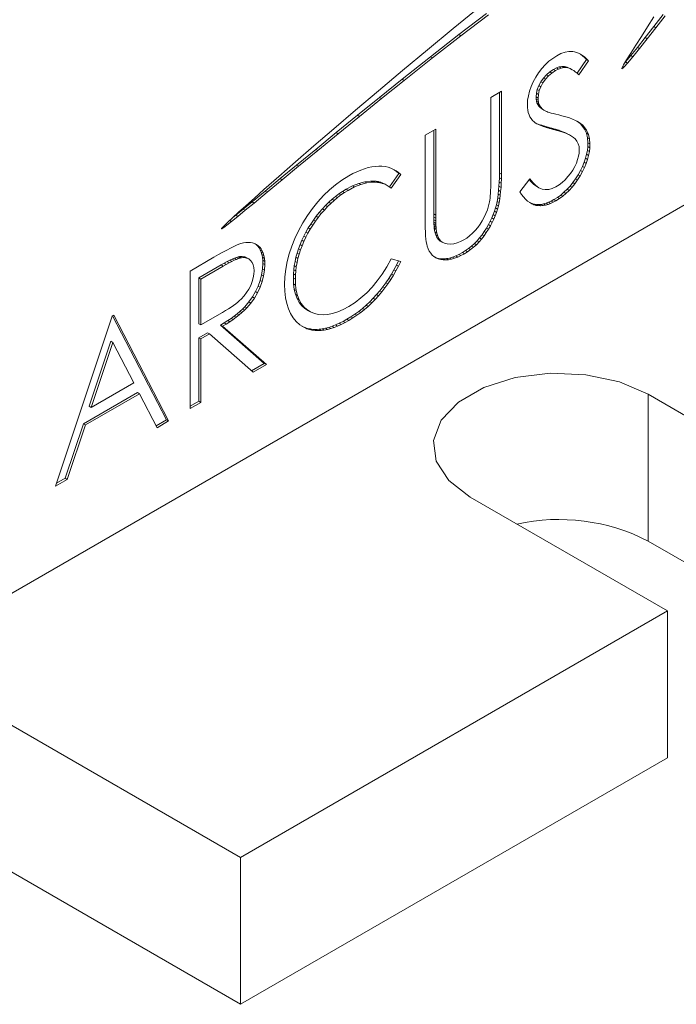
# Model space of a CAD drawing. Header units: inches. Extents: x 0.2 to 16.3, y 0.2 to 11.5.
# Tile 11 of 15: x 14.246 to 14.703, y 6.784 to 7.468. Entities that reach past the tile are written whole.
import ezdxf

# ---------------------------------------------------------------- set-up
doc = ezdxf.new("R2010")
doc.units = ezdxf.units.IN
doc.header["$MEASUREMENT"] = 0

msp = doc.modelspace()

# ---------------------------------------------------------------- linework, layer by layer
at = {"color": 7, "linetype": 'Continuous', "lineweight": 15}
for p, q in [((12.45881, 8.00629), (14.39982, 6.88577)), ((12.45881, 7.90423), (14.39982, 6.7837)), ((14.57824, 7.48707), (14.54768, 7.46213)), ((14.55177, 7.45793), (14.57096, 7.47257)), ((14.55316, 7.45713), (14.57235, 7.47177)), ((14.68733, 7.4704), (14.683, 7.46342)), ((14.68741, 7.46351), (14.69385, 7.47187)), ((14.6888, 7.46271), (14.69524, 7.47106)), ((14.683, 7.46342), (14.67877, 7.45673)), ((14.68141, 7.45583), (14.68741, 7.46351)), ((14.6828, 7.45503), (14.6888, 7.46271)), ((14.68741, 7.46351), (14.6888, 7.46271)), ((14.54768, 7.46213), (14.52985, 7.44738)), ((14.53209, 7.44259), (14.55177, 7.45793)), ((14.53348, 7.44179), (14.55316, 7.45713)), ((14.55177, 7.45793), (14.55316, 7.45713)), ((14.67877, 7.45673), (14.67482, 7.45054)), ((14.67601, 7.44905), (14.68141, 7.45583)), ((14.68141, 7.45583), (14.6828, 7.45503)), ((14.67482, 7.45054), (14.67131, 7.44506)), ((14.67139, 7.44336), (14.67601, 7.44905)), ((14.67601, 7.44905), (14.6774, 7.44824)), ((14.6774, 7.44824), (14.6828, 7.45503)), ((14.51229, 7.4269), (14.53209, 7.44259)), ((14.52985, 7.44738), (14.51253, 7.43294)), ((14.53209, 7.44259), (14.53348, 7.44179)), ((14.61981, 7.44324), (14.61706, 7.44145)), ((14.62273, 7.44471), (14.61981, 7.44324)), ((14.62557, 7.4457), (14.62273, 7.44471)), ((14.62829, 7.44618), (14.62557, 7.4457)), ((14.63093, 7.44619), (14.62829, 7.44618)), ((14.63224, 7.44598), (14.63093, 7.44619)), ((14.63355, 7.44561), (14.63224, 7.44598)), ((14.63489, 7.44506), (14.63355, 7.44561)), ((14.63625, 7.44436), (14.63489, 7.44506)), ((14.63624, 7.44427), (14.63548, 7.44476)), ((14.63763, 7.44321), (14.63624, 7.44427)), ((14.63624, 7.44427), (14.63763, 7.44346)), ((14.63763, 7.44346), (14.63625, 7.44436)), ((14.63902, 7.44241), (14.63763, 7.44346)), ((14.63906, 7.44199), (14.63763, 7.44321)), ((14.63763, 7.44321), (14.63902, 7.44241)), ((14.64045, 7.44118), (14.63902, 7.44241)), ((14.64048, 7.44059), (14.63906, 7.44199)), ((14.63906, 7.44199), (14.64045, 7.44118)), ((14.6677, 7.43899), (14.67139, 7.44336)), ((14.67131, 7.44506), (14.66843, 7.44049)), ((14.66909, 7.43819), (14.67278, 7.44256)), ((14.67139, 7.44336), (14.67278, 7.44256)), ((14.67278, 7.44256), (14.6774, 7.44824)), ((14.51368, 7.4261), (14.53348, 7.44179)), ((14.61186, 7.43698), (14.60943, 7.43429)), ((14.61442, 7.4394), (14.61186, 7.43698)), ((14.61706, 7.44145), (14.61442, 7.4394)), ((14.61963, 7.43478), (14.62159, 7.43547)), ((14.62159, 7.43547), (14.62346, 7.4358)), ((14.62159, 7.43547), (14.62298, 7.43466)), ((14.62346, 7.4358), (14.62525, 7.43578)), ((14.62346, 7.4358), (14.62485, 7.435)), ((14.62525, 7.43578), (14.62615, 7.43563)), ((14.62525, 7.43578), (14.62665, 7.43498)), ((14.62615, 7.43563), (14.62711, 7.43534)), ((14.62615, 7.43563), (14.62754, 7.43482)), ((14.62711, 7.43534), (14.62811, 7.43492)), ((14.62711, 7.43534), (14.6285, 7.43454)), ((14.63395, 7.4311), (14.64048, 7.44059)), ((14.63516, 7.43002), (14.64188, 7.43979)), ((14.64188, 7.43979), (14.64045, 7.44118)), ((14.64048, 7.44059), (14.64188, 7.43979)), ((14.66555, 7.43566), (14.66512, 7.43473)), ((14.66633, 7.43704), (14.66555, 7.43566)), ((14.66573, 7.43461), (14.66664, 7.43549)), ((14.66575, 7.436), (14.66664, 7.43549)), ((14.66843, 7.44049), (14.66633, 7.43704)), ((14.66664, 7.43549), (14.66909, 7.43819)), ((14.66714, 7.43837), (14.6677, 7.43899)), ((14.6677, 7.43899), (14.66909, 7.43819)), ((14.51253, 7.43294), (14.49585, 7.41891)), ((14.60519, 7.42838), (14.60349, 7.42523)), ((14.60719, 7.43139), (14.60519, 7.42838)), ((14.60943, 7.43429), (14.60719, 7.43139)), ((14.61067, 7.42778), (14.61273, 7.43006)), ((14.61206, 7.42698), (14.61412, 7.42926)), ((14.61273, 7.43006), (14.61503, 7.43207)), ((14.61273, 7.43006), (14.61412, 7.42926)), ((14.61412, 7.42926), (14.61643, 7.43126)), ((14.61503, 7.43207), (14.61759, 7.43375)), ((14.61503, 7.43207), (14.61643, 7.43126)), ((14.61643, 7.43126), (14.61898, 7.43295)), ((14.61759, 7.43375), (14.61963, 7.43478)), ((14.61759, 7.43375), (14.61898, 7.43295)), ((14.61898, 7.43295), (14.62102, 7.43397)), ((14.61963, 7.43478), (14.62102, 7.43397)), ((14.62102, 7.43397), (14.62298, 7.43466)), ((14.62298, 7.43466), (14.62485, 7.435)), ((14.62485, 7.435), (14.62665, 7.43498)), ((14.62665, 7.43498), (14.62754, 7.43482)), ((14.62754, 7.43482), (14.6285, 7.43454)), ((14.62811, 7.43492), (14.62914, 7.43436)), ((14.62811, 7.43492), (14.6295, 7.43412)), ((14.6285, 7.43454), (14.6295, 7.43412)), ((14.62914, 7.43436), (14.63053, 7.43356)), ((14.6295, 7.43412), (14.63053, 7.43356)), ((14.63053, 7.43356), (14.63162, 7.43289)), ((14.63162, 7.43289), (14.63275, 7.43207)), ((14.63275, 7.43207), (14.63393, 7.43112)), ((14.63393, 7.43112), (14.63516, 7.43002)), ((14.66512, 7.43473), (14.66502, 7.43435)), ((14.66502, 7.43435), (14.66504, 7.43425)), ((14.66504, 7.43425), (14.6651, 7.43421)), ((14.66504, 7.43425), (14.6651, 7.43421)), ((14.66506, 7.43452), (14.66538, 7.43433)), ((14.6651, 7.43421), (14.66538, 7.43433)), ((14.6652, 7.43491), (14.66573, 7.43461)), ((14.66538, 7.43433), (14.66573, 7.43461)), ((14.49659, 7.41432), (14.51229, 7.4269)), ((14.49799, 7.41352), (14.51368, 7.4261)), ((14.51229, 7.4269), (14.51368, 7.4261)), ((14.60203, 7.42197), (14.60088, 7.41869)), ((14.60349, 7.42523), (14.60203, 7.42197)), ((14.60629, 7.41983), (14.60735, 7.4225)), ((14.60735, 7.4225), (14.60885, 7.4252)), ((14.60735, 7.4225), (14.60875, 7.42169)), ((14.60768, 7.41903), (14.60875, 7.42169)), ((14.60875, 7.42169), (14.61024, 7.42439)), ((14.60885, 7.4252), (14.61067, 7.42778)), ((14.60885, 7.4252), (14.61024, 7.42439)), ((14.61024, 7.42439), (14.61206, 7.42698)), ((14.61067, 7.42778), (14.61206, 7.42698)), ((14.49585, 7.41891), (14.47991, 7.4054)), ((14.58135, 7.41858), (14.57392, 7.41429)), ((14.57996, 7.36162), (14.57996, 7.41778)), ((14.58135, 7.36082), (14.58135, 7.41858)), ((14.60007, 7.41546), (14.59957, 7.41226)), ((14.60088, 7.41869), (14.60007, 7.41546)), ((14.60545, 7.41463), (14.60566, 7.41721)), ((14.60551, 7.41314), (14.60545, 7.41463)), ((14.60545, 7.41463), (14.60684, 7.41383)), ((14.60566, 7.41721), (14.60629, 7.41983)), ((14.60566, 7.41721), (14.60705, 7.41641)), ((14.60629, 7.41983), (14.60768, 7.41903)), ((14.60684, 7.41383), (14.60705, 7.41641)), ((14.60705, 7.41641), (14.60768, 7.41903)), ((14.48123, 7.40189), (14.49659, 7.41432)), ((14.48262, 7.40109), (14.49799, 7.41352)), ((14.49659, 7.41432), (14.49799, 7.41352)), ((14.57392, 7.41429), (14.57392, 7.35699)), ((14.59957, 7.41226), (14.5994, 7.40914)), ((14.5994, 7.40914), (14.59947, 7.40724)), ((14.60574, 7.41176), (14.60551, 7.41314)), ((14.60551, 7.41314), (14.6069, 7.41233)), ((14.60609, 7.41047), (14.60574, 7.41176)), ((14.60574, 7.41176), (14.60714, 7.41096)), ((14.60661, 7.40929), (14.60609, 7.41047)), ((14.60609, 7.41047), (14.60748, 7.40966)), ((14.60732, 7.4082), (14.60661, 7.40929)), ((14.60661, 7.40929), (14.608, 7.40848)), ((14.6069, 7.41233), (14.60684, 7.41383)), ((14.60714, 7.41096), (14.6069, 7.41233)), ((14.60748, 7.40966), (14.60714, 7.41096)), ((14.60827, 7.4072), (14.60732, 7.4082)), ((14.60732, 7.4082), (14.60871, 7.4074)), ((14.608, 7.40848), (14.60748, 7.40966)), ((14.60871, 7.4074), (14.608, 7.40848)), ((14.47991, 7.4054), (14.46484, 7.39253)), ((14.46637, 7.38979), (14.48123, 7.40189)), ((14.46776, 7.38898), (14.48262, 7.40109)), ((14.48123, 7.40189), (14.48262, 7.40109)), ((14.59947, 7.40724), (14.59969, 7.40545)), ((14.59969, 7.40545), (14.60005, 7.40378)), ((14.60005, 7.40378), (14.60057, 7.40226)), ((14.60057, 7.40226), (14.60121, 7.40081)), ((14.60121, 7.40081), (14.60201, 7.39951)), ((14.60946, 7.40628), (14.60827, 7.4072)), ((14.60827, 7.4072), (14.60966, 7.4064)), ((14.60966, 7.4064), (14.60871, 7.4074)), ((14.6109, 7.40543), (14.60946, 7.40628)), ((14.60946, 7.40628), (14.61085, 7.40548)), ((14.61085, 7.40548), (14.60966, 7.4064)), ((14.6123, 7.40462), (14.61085, 7.40548)), ((14.6109, 7.40543), (14.6123, 7.40462)), ((14.61284, 7.40438), (14.6123, 7.40462)), ((14.61362, 7.40411), (14.61284, 7.40438)), ((14.61465, 7.4038), (14.61362, 7.40411)), ((14.61593, 7.40343), (14.61465, 7.4038)), ((14.61744, 7.40301), (14.61593, 7.40343)), ((14.6192, 7.40257), (14.61744, 7.40301)), ((14.62119, 7.40207), (14.6192, 7.40257)), ((14.62343, 7.40153), (14.62119, 7.40207)), ((14.62612, 7.4008), (14.62343, 7.40153)), ((14.62859, 7.40002), (14.62612, 7.4008)), ((14.60201, 7.39951), (14.60296, 7.39833)), ((14.60296, 7.39833), (14.60403, 7.39725)), ((14.60403, 7.39725), (14.60483, 7.39663)), ((14.60483, 7.39663), (14.60588, 7.39599)), ((14.60485, 7.39662), (14.60579, 7.39617)), ((14.60579, 7.39617), (14.60737, 7.39553)), ((14.60579, 7.39617), (14.60719, 7.39537)), ((14.60588, 7.39599), (14.60719, 7.39537)), ((14.60719, 7.39537), (14.60876, 7.39473)), ((14.60737, 7.39553), (14.60919, 7.39488)), ((14.60737, 7.39553), (14.60876, 7.39473)), ((14.60876, 7.39473), (14.61059, 7.39408)), ((14.60919, 7.39488), (14.61127, 7.39422)), ((14.60919, 7.39488), (14.61059, 7.39408)), ((14.61059, 7.39408), (14.61266, 7.39342)), ((14.61127, 7.39422), (14.61361, 7.39354)), ((14.61127, 7.39422), (14.61266, 7.39342)), ((14.63083, 7.39917), (14.62859, 7.40002)), ((14.63285, 7.39825), (14.63083, 7.39917)), ((14.63466, 7.39728), (14.63285, 7.39825)), ((14.63486, 7.39705), (14.63378, 7.39775)), ((14.63625, 7.39625), (14.63466, 7.39728)), ((14.63624, 7.39595), (14.63486, 7.39705)), ((14.63486, 7.39705), (14.63625, 7.39625)), ((14.63738, 7.39477), (14.63624, 7.39595)), ((14.63624, 7.39595), (14.63763, 7.39515)), ((14.63763, 7.39515), (14.63625, 7.39625)), ((14.63921, 7.39222), (14.63738, 7.39477)), ((14.63738, 7.39477), (14.63877, 7.39397)), ((14.63877, 7.39397), (14.63763, 7.39515)), ((14.6406, 7.39142), (14.63877, 7.39397)), ((14.46484, 7.39253), (14.45098, 7.38061)), ((14.4522, 7.37818), (14.46637, 7.38979)), ((14.4536, 7.37738), (14.46776, 7.38898)), ((14.46637, 7.38979), (14.46776, 7.38898)), ((14.5357, 7.39223), (14.52826, 7.38793)), ((14.52826, 7.38793), (14.52826, 7.33017)), ((14.5343, 7.33329), (14.5343, 7.39142)), ((14.5357, 7.33249), (14.5357, 7.39223)), ((14.61266, 7.39342), (14.615, 7.39274)), ((14.61361, 7.39354), (14.61621, 7.39288)), ((14.61361, 7.39354), (14.615, 7.39274)), ((14.615, 7.39274), (14.6176, 7.39207)), ((14.61621, 7.39288), (14.61882, 7.3922)), ((14.61621, 7.39288), (14.6176, 7.39207)), ((14.6176, 7.39207), (14.62021, 7.39139)), ((14.61882, 7.3922), (14.62122, 7.39148)), ((14.61882, 7.3922), (14.62021, 7.39139)), ((14.62021, 7.39139), (14.62261, 7.39067)), ((14.62122, 7.39148), (14.6234, 7.3907)), ((14.62122, 7.39148), (14.62261, 7.39067)), ((14.62261, 7.39067), (14.62479, 7.3899)), ((14.6234, 7.3907), (14.62537, 7.38991)), ((14.6234, 7.3907), (14.62479, 7.3899)), ((14.62479, 7.3899), (14.62676, 7.3891)), ((14.62537, 7.38991), (14.62713, 7.38904)), ((14.62537, 7.38991), (14.62676, 7.3891)), ((14.62676, 7.3891), (14.62852, 7.38824)), ((14.62713, 7.38904), (14.62869, 7.38816)), ((14.62713, 7.38904), (14.62852, 7.38824)), ((14.62852, 7.38824), (14.63008, 7.38736)), ((14.62869, 7.38816), (14.63008, 7.38736)), ((14.63008, 7.38736), (14.63141, 7.38642)), ((14.6405, 7.38937), (14.63921, 7.39222)), ((14.63921, 7.39222), (14.6406, 7.39142)), ((14.64128, 7.3862), (14.6405, 7.38937)), ((14.6405, 7.38937), (14.64189, 7.38857)), ((14.64189, 7.38857), (14.6406, 7.39142)), ((14.64267, 7.38539), (14.64189, 7.38857)), ((14.45098, 7.38061), (14.43818, 7.36951)), ((14.63141, 7.38642), (14.63254, 7.38544)), ((14.63254, 7.38544), (14.63383, 7.38387)), ((14.63383, 7.38387), (14.63476, 7.38209)), ((14.63476, 7.38209), (14.63532, 7.38004)), ((14.64155, 7.38273), (14.64128, 7.3862)), ((14.64128, 7.3862), (14.64267, 7.38539)), ((14.64145, 7.38011), (14.64155, 7.38273)), ((14.64155, 7.38273), (14.64294, 7.38193)), ((14.64294, 7.38193), (14.64267, 7.38539)), ((14.64284, 7.3793), (14.64294, 7.38193)), ((14.43891, 7.36725), (14.4522, 7.37818)), ((14.4403, 7.36644), (14.4536, 7.37738)), ((14.4522, 7.37818), (14.4536, 7.37738)), ((14.63537, 7.37561), (14.63501, 7.37338)), ((14.63532, 7.38004), (14.63551, 7.37777)), ((14.63551, 7.37777), (14.63537, 7.37561)), ((14.63982, 7.37196), (14.64058, 7.37472)), ((14.64058, 7.37472), (14.64112, 7.37742)), ((14.64058, 7.37472), (14.64198, 7.37392)), ((14.64112, 7.37742), (14.64145, 7.38011)), ((14.64112, 7.37742), (14.64251, 7.37662)), ((14.64121, 7.37116), (14.64198, 7.37392)), ((14.64145, 7.38011), (14.64284, 7.3793)), ((14.64198, 7.37392), (14.64251, 7.37662)), ((14.64251, 7.37662), (14.64284, 7.3793)), ((14.43818, 7.36951), (14.42653, 7.35933)), ((14.42745, 7.35779), (14.43891, 7.36725)), ((14.43891, 7.36725), (14.4403, 7.36644)), ((14.63348, 7.36861), (14.63235, 7.36618)), ((14.63436, 7.37104), (14.63348, 7.36861)), ((14.63501, 7.37338), (14.63436, 7.37104)), ((14.63766, 7.36633), (14.63886, 7.36917)), ((14.63886, 7.36917), (14.63982, 7.37196)), ((14.63886, 7.36917), (14.64025, 7.36836)), ((14.63906, 7.36553), (14.64025, 7.36836)), ((14.63982, 7.37196), (14.64121, 7.37116)), ((14.64025, 7.36836), (14.64121, 7.37116)), ((14.42884, 7.35699), (14.4403, 7.36644)), ((14.47514, 7.35972), (14.47046, 7.35679)), ((14.47799, 7.36129), (14.47514, 7.35972)), ((14.48078, 7.36265), (14.47799, 7.36129)), ((14.48349, 7.36379), (14.48078, 7.36265)), ((14.48612, 7.36474), (14.48349, 7.36379)), ((14.4887, 7.36549), (14.48612, 7.36474)), ((14.4912, 7.36602), (14.4887, 7.36549)), ((14.49364, 7.36636), (14.4912, 7.36602)), ((14.496, 7.36649), (14.49364, 7.36636)), ((14.49827, 7.36642), (14.496, 7.36649)), ((14.50044, 7.36616), (14.49827, 7.36642)), ((14.50252, 7.36571), (14.50044, 7.36616)), ((14.50447, 7.36508), (14.50252, 7.36571)), ((14.5035, 7.35205), (14.50988, 7.36138)), ((14.50633, 7.36424), (14.50447, 7.36508)), ((14.50477, 7.35108), (14.51128, 7.36058)), ((14.50809, 7.36322), (14.50633, 7.36424)), ((14.5067, 7.36403), (14.50633, 7.36424)), ((14.50834, 7.36279), (14.5067, 7.36403)), ((14.5067, 7.36403), (14.50809, 7.36322)), ((14.50973, 7.36199), (14.50809, 7.36322)), ((14.50988, 7.36138), (14.50834, 7.36279)), ((14.50834, 7.36279), (14.50973, 7.36199)), ((14.51128, 7.36058), (14.50973, 7.36199)), ((14.50988, 7.36138), (14.51128, 7.36058)), ((14.57993, 7.35848), (14.57996, 7.36162)), ((14.57996, 7.36162), (14.58135, 7.36082)), ((14.58132, 7.35768), (14.58135, 7.36082)), ((14.6294, 7.36147), (14.62758, 7.35921)), ((14.63099, 7.3638), (14.6294, 7.36147)), ((14.63235, 7.36618), (14.63099, 7.3638)), ((14.63287, 7.35774), (14.63464, 7.36057)), ((14.63426, 7.35694), (14.63604, 7.35976)), ((14.63464, 7.36057), (14.63627, 7.36348)), ((14.63464, 7.36057), (14.63604, 7.35976)), ((14.63604, 7.35976), (14.63766, 7.36267)), ((14.63627, 7.36348), (14.63766, 7.36633)), ((14.63627, 7.36348), (14.63766, 7.36267)), ((14.63766, 7.36633), (14.63906, 7.36553)), ((14.63766, 7.36267), (14.63906, 7.36553)), ((14.42653, 7.35933), (14.41616, 7.35019)), ((14.41705, 7.34921), (14.42745, 7.35779)), ((14.41844, 7.3484), (14.42884, 7.35699)), ((14.42745, 7.35779), (14.42884, 7.35699)), ((14.46597, 7.35352), (14.46169, 7.34994)), ((14.47046, 7.35679), (14.46597, 7.35352)), ((14.4778, 7.3528), (14.48211, 7.35453)), ((14.47919, 7.352), (14.4835, 7.35372)), ((14.48211, 7.35453), (14.48624, 7.35565)), ((14.48211, 7.35453), (14.4835, 7.35372)), ((14.4835, 7.35372), (14.48763, 7.35484)), ((14.48624, 7.35565), (14.49019, 7.35614)), ((14.48624, 7.35565), (14.48763, 7.35484)), ((14.48763, 7.35484), (14.49158, 7.35534)), ((14.49019, 7.35614), (14.49208, 7.35616)), ((14.49019, 7.35614), (14.49158, 7.35534)), ((14.49158, 7.35534), (14.49347, 7.35536)), ((14.49208, 7.35616), (14.49391, 7.35603)), ((14.49208, 7.35616), (14.49347, 7.35536)), ((14.49347, 7.35536), (14.4953, 7.35522)), ((14.49391, 7.35603), (14.49565, 7.35573)), ((14.49391, 7.35603), (14.4953, 7.35522)), ((14.4953, 7.35522), (14.49704, 7.35493)), ((14.49565, 7.35573), (14.49734, 7.35529)), ((14.49565, 7.35573), (14.49704, 7.35493)), ((14.49704, 7.35493), (14.49873, 7.35449)), ((14.49734, 7.35529), (14.49895, 7.35467)), ((14.49734, 7.35529), (14.49873, 7.35449)), ((14.49873, 7.35449), (14.50034, 7.35386)), ((14.49895, 7.35467), (14.50049, 7.35389)), ((14.49895, 7.35467), (14.50034, 7.35386)), ((14.50034, 7.35386), (14.50188, 7.35309)), ((14.50049, 7.35389), (14.50188, 7.35309)), ((14.50188, 7.35309), (14.50336, 7.35216)), ((14.5739, 7.3543), (14.57387, 7.35183)), ((14.57392, 7.35699), (14.5739, 7.3543)), ((14.57966, 7.35252), (14.57983, 7.35546)), ((14.57983, 7.35546), (14.57993, 7.35848)), ((14.57983, 7.35546), (14.58122, 7.35465)), ((14.57993, 7.35848), (14.58132, 7.35768)), ((14.58106, 7.35172), (14.58122, 7.35465)), ((14.58122, 7.35465), (14.58132, 7.35768)), ((14.6011, 7.35764), (14.5941, 7.34875)), ((14.60171, 7.35586), (14.60071, 7.35715)), ((14.6031, 7.35506), (14.6011, 7.35764)), ((14.60379, 7.35382), (14.60171, 7.35586)), ((14.60171, 7.35586), (14.6031, 7.35506)), ((14.60518, 7.35302), (14.6031, 7.35506)), ((14.60594, 7.35233), (14.60379, 7.35382)), ((14.60379, 7.35382), (14.60518, 7.35302)), ((14.60733, 7.35153), (14.60518, 7.35302)), ((14.62145, 7.35358), (14.61928, 7.3522)), ((14.62356, 7.35522), (14.62145, 7.35358)), ((14.6256, 7.35709), (14.62356, 7.35522)), ((14.62758, 7.35921), (14.6256, 7.35709)), ((14.62905, 7.35264), (14.63101, 7.3551)), ((14.63045, 7.35184), (14.6324, 7.35429)), ((14.63101, 7.3551), (14.63287, 7.35774)), ((14.63101, 7.3551), (14.6324, 7.35429)), ((14.6324, 7.35429), (14.63426, 7.35694)), ((14.63287, 7.35774), (14.63426, 7.35694)), ((14.40787, 7.34163), (14.41705, 7.34921)), ((14.40926, 7.34083), (14.41844, 7.3484)), ((14.41616, 7.35019), (14.40951, 7.34428)), ((14.41705, 7.34921), (14.41844, 7.3484)), ((14.4576, 7.34601), (14.45372, 7.34174)), ((14.46169, 7.34994), (14.4576, 7.34601)), ((14.46593, 7.34544), (14.46834, 7.34725)), ((14.46733, 7.34463), (14.46973, 7.34644)), ((14.46834, 7.34725), (14.4708, 7.34893)), ((14.46834, 7.34725), (14.46973, 7.34644)), ((14.46973, 7.34644), (14.47219, 7.34813)), ((14.4708, 7.34893), (14.47328, 7.35045)), ((14.4708, 7.34893), (14.47219, 7.34813)), ((14.47219, 7.34813), (14.47468, 7.34964)), ((14.47328, 7.35045), (14.4778, 7.3528)), ((14.47328, 7.35045), (14.47468, 7.34964)), ((14.47468, 7.34964), (14.47919, 7.352)), ((14.4778, 7.3528), (14.47919, 7.352)), ((14.50336, 7.35216), (14.50477, 7.35108)), ((14.57371, 7.34754), (14.57359, 7.34574)), ((14.57381, 7.34957), (14.57371, 7.34754)), ((14.57387, 7.35183), (14.57381, 7.34957)), ((14.57878, 7.34449), (14.57913, 7.34704)), ((14.57913, 7.34704), (14.57943, 7.34973)), ((14.57913, 7.34704), (14.58052, 7.34624)), ((14.57943, 7.34973), (14.57966, 7.35252)), ((14.57943, 7.34973), (14.58082, 7.34892)), ((14.57966, 7.35252), (14.58106, 7.35172)), ((14.58018, 7.34368), (14.58052, 7.34624)), ((14.58052, 7.34624), (14.58082, 7.34892)), ((14.58082, 7.34892), (14.58106, 7.35172)), ((14.5941, 7.34875), (14.59542, 7.3468)), ((14.59542, 7.3468), (14.59677, 7.34506)), ((14.60594, 7.35233), (14.60733, 7.35153)), ((14.60957, 7.35058), (14.60733, 7.35153)), ((14.61188, 7.35017), (14.60957, 7.35058)), ((14.61427, 7.3503), (14.61188, 7.35017)), ((14.61674, 7.35098), (14.61427, 7.3503)), ((14.61928, 7.3522), (14.61674, 7.35098)), ((14.62031, 7.3447), (14.62263, 7.34641)), ((14.62263, 7.34641), (14.62487, 7.34831)), ((14.62263, 7.34641), (14.62403, 7.3456)), ((14.62403, 7.3456), (14.62626, 7.34751)), ((14.62487, 7.34831), (14.62701, 7.35039)), ((14.62487, 7.34831), (14.62626, 7.34751)), ((14.62626, 7.34751), (14.62841, 7.34959)), ((14.62701, 7.35039), (14.62905, 7.35264)), ((14.62701, 7.35039), (14.62841, 7.34959)), ((14.62841, 7.34959), (14.63045, 7.35184)), ((14.62905, 7.35264), (14.63045, 7.35184)), ((14.22127, 7.05824), (14.70917, 7.3399)), ((14.40176, 7.33661), (14.40787, 7.34163)), ((14.40315, 7.33581), (14.40926, 7.34083)), ((14.40951, 7.34428), (14.40363, 7.339)), ((14.40787, 7.34163), (14.40926, 7.34083)), ((14.45372, 7.34174), (14.45004, 7.33716)), ((14.45681, 7.33678), (14.45902, 7.33916)), ((14.45902, 7.33916), (14.46127, 7.34139)), ((14.45902, 7.33916), (14.46041, 7.33836)), ((14.46041, 7.33836), (14.46266, 7.34058)), ((14.46127, 7.34139), (14.4636, 7.34349)), ((14.46127, 7.34139), (14.46266, 7.34058)), ((14.46266, 7.34058), (14.46499, 7.34269)), ((14.4636, 7.34349), (14.46593, 7.34544)), ((14.4636, 7.34349), (14.46499, 7.34269)), ((14.46499, 7.34269), (14.46733, 7.34463)), ((14.46593, 7.34544), (14.46733, 7.34463)), ((14.57308, 7.34165), (14.5724, 7.33883)), ((14.57327, 7.34278), (14.57308, 7.34165)), ((14.57344, 7.34414), (14.57327, 7.34278)), ((14.57359, 7.34574), (14.57344, 7.34414)), ((14.57727, 7.33741), (14.57786, 7.33968)), ((14.57786, 7.33968), (14.57835, 7.34202)), ((14.57786, 7.33968), (14.57925, 7.33887)), ((14.57835, 7.34202), (14.57878, 7.34449)), ((14.57835, 7.34202), (14.57974, 7.34121)), ((14.57878, 7.34449), (14.58018, 7.34368)), ((14.57925, 7.33887), (14.57974, 7.34121)), ((14.57974, 7.34121), (14.58018, 7.34368)), ((14.59677, 7.34506), (14.59814, 7.34354)), ((14.59814, 7.34354), (14.59955, 7.34224)), ((14.59955, 7.34224), (14.601, 7.34116)), ((14.601, 7.34116), (14.60247, 7.34031)), ((14.60108, 7.34111), (14.60258, 7.34046)), ((14.60247, 7.34031), (14.60397, 7.33966)), ((14.60258, 7.34046), (14.6041, 7.34004)), ((14.60258, 7.34046), (14.60397, 7.33966)), ((14.60397, 7.33966), (14.60549, 7.33924)), ((14.6041, 7.34004), (14.60568, 7.33982)), ((14.6041, 7.34004), (14.60549, 7.33924)), ((14.60549, 7.33924), (14.60707, 7.33902)), ((14.60568, 7.33982), (14.60729, 7.33977)), ((14.60568, 7.33982), (14.60707, 7.33902)), ((14.60729, 7.33977), (14.60895, 7.33991)), ((14.60729, 7.33977), (14.60868, 7.33897)), ((14.60895, 7.33991), (14.61064, 7.34021)), ((14.60895, 7.33991), (14.61034, 7.3391)), ((14.61034, 7.3391), (14.61203, 7.33941)), ((14.61064, 7.34021), (14.61238, 7.34068)), ((14.61064, 7.34021), (14.61203, 7.33941)), ((14.61203, 7.33941), (14.61377, 7.33988)), ((14.61238, 7.34068), (14.61417, 7.34135)), ((14.61238, 7.34068), (14.61377, 7.33988)), ((14.61377, 7.33988), (14.61556, 7.34055)), ((14.61417, 7.34135), (14.61601, 7.34218)), ((14.61417, 7.34135), (14.61556, 7.34055)), ((14.61556, 7.34055), (14.61741, 7.34138)), ((14.61601, 7.34218), (14.61789, 7.34319)), ((14.61601, 7.34218), (14.61741, 7.34138)), ((14.61741, 7.34138), (14.61928, 7.34239)), ((14.61789, 7.34319), (14.62031, 7.3447)), ((14.61789, 7.34319), (14.61928, 7.34239)), ((14.61928, 7.34239), (14.6217, 7.3439)), ((14.62031, 7.3447), (14.6217, 7.3439)), ((14.6217, 7.3439), (14.62403, 7.3456)), ((14.39854, 7.3344), (14.3943, 7.33051)), ((14.39456, 7.33074), (14.39651, 7.33232)), ((14.39651, 7.33232), (14.40176, 7.33661)), ((14.39651, 7.33232), (14.3979, 7.33152)), ((14.3979, 7.33152), (14.40315, 7.33581)), ((14.40363, 7.339), (14.39854, 7.3344)), ((14.40176, 7.33661), (14.40315, 7.33581)), ((14.45004, 7.33716), (14.44657, 7.33225)), ((14.45255, 7.33163), (14.45464, 7.33426)), ((14.45394, 7.33083), (14.45603, 7.33346)), ((14.45464, 7.33426), (14.45681, 7.33678)), ((14.45464, 7.33426), (14.45603, 7.33346)), ((14.45603, 7.33346), (14.4582, 7.33597)), ((14.45681, 7.33678), (14.4582, 7.33597)), ((14.4582, 7.33597), (14.46041, 7.33836)), ((14.53432, 7.33112), (14.5343, 7.33329)), ((14.5343, 7.33329), (14.5357, 7.33249)), ((14.53571, 7.33032), (14.5357, 7.33249)), ((14.57054, 7.33346), (14.56936, 7.33093)), ((14.57157, 7.33613), (14.57054, 7.33346)), ((14.5724, 7.33883), (14.57157, 7.33613)), ((14.57472, 7.33049), (14.5757, 7.3328)), ((14.5757, 7.3328), (14.57654, 7.33511)), ((14.5757, 7.3328), (14.57709, 7.332)), ((14.57654, 7.33511), (14.57727, 7.33741)), ((14.57654, 7.33511), (14.57794, 7.33431)), ((14.57709, 7.332), (14.57794, 7.33431)), ((14.57727, 7.33741), (14.57867, 7.3366)), ((14.57794, 7.33431), (14.57867, 7.3366)), ((14.57867, 7.3366), (14.57925, 7.33887)), ((14.60707, 7.33902), (14.60868, 7.33897)), ((14.60868, 7.33897), (14.61034, 7.3391)), ((14.38902, 7.32552), (14.38775, 7.32424)), ((14.39131, 7.32771), (14.38902, 7.32552)), ((14.3894, 7.32588), (14.39025, 7.32538)), ((14.39025, 7.32538), (14.39358, 7.32802)), ((14.3943, 7.33051), (14.39131, 7.32771)), ((14.39238, 7.32872), (14.39358, 7.32802)), ((14.39358, 7.32802), (14.3979, 7.33152)), ((14.44329, 7.32698), (14.4403, 7.32156)), ((14.44657, 7.33225), (14.44329, 7.32698)), ((14.44702, 7.3235), (14.44875, 7.32626)), ((14.44875, 7.32626), (14.45059, 7.32897)), ((14.44875, 7.32626), (14.45014, 7.32546)), ((14.45014, 7.32546), (14.45198, 7.32817)), ((14.45059, 7.32897), (14.45255, 7.33163)), ((14.45059, 7.32897), (14.45198, 7.32817)), ((14.45198, 7.32817), (14.45394, 7.33083)), ((14.45255, 7.33163), (14.45394, 7.33083)), ((14.52826, 7.33017), (14.52828, 7.32668)), ((14.52828, 7.32668), (14.52836, 7.32351)), ((14.53435, 7.32918), (14.53432, 7.33112)), ((14.53432, 7.33112), (14.53571, 7.33032)), ((14.53439, 7.3275), (14.53435, 7.32918)), ((14.53435, 7.32918), (14.53575, 7.32838)), ((14.53444, 7.32605), (14.53439, 7.3275)), ((14.53439, 7.3275), (14.53578, 7.32669)), ((14.53449, 7.32485), (14.53444, 7.32605)), ((14.53444, 7.32605), (14.53583, 7.32525)), ((14.53575, 7.32838), (14.53571, 7.33032)), ((14.53578, 7.32669), (14.53575, 7.32838)), ((14.53583, 7.32525), (14.53578, 7.32669)), ((14.56652, 7.32613), (14.56488, 7.32389)), ((14.56802, 7.32848), (14.56652, 7.32613)), ((14.56936, 7.33093), (14.56802, 7.32848)), ((14.57097, 7.32344), (14.57235, 7.32581)), ((14.57235, 7.32581), (14.57359, 7.32814)), ((14.57235, 7.32581), (14.57374, 7.325)), ((14.57359, 7.32814), (14.57472, 7.33049)), ((14.57359, 7.32814), (14.57498, 7.32733)), ((14.57374, 7.325), (14.57498, 7.32733)), ((14.57472, 7.33049), (14.57611, 7.32969)), ((14.57498, 7.32733), (14.57611, 7.32969)), ((14.57611, 7.32969), (14.57709, 7.332)), ((14.38664, 7.32295), (14.38662, 7.32288)), ((14.38662, 7.32288), (14.38665, 7.32285)), ((14.38673, 7.3231), (14.38664, 7.32295)), ((14.38665, 7.32285), (14.38686, 7.32292)), ((14.38668, 7.32302), (14.38686, 7.32292)), ((14.38694, 7.32337), (14.38673, 7.3231)), ((14.38686, 7.32326), (14.38715, 7.32309)), ((14.38686, 7.32292), (14.38715, 7.32309)), ((14.38775, 7.32424), (14.38694, 7.32337)), ((14.38715, 7.32309), (14.38797, 7.32366)), ((14.38748, 7.32395), (14.38797, 7.32366)), ((14.38797, 7.32366), (14.39025, 7.32538)), ((14.4403, 7.32156), (14.43773, 7.31619)), ((14.44394, 7.31785), (14.44541, 7.3207)), ((14.44533, 7.31705), (14.4468, 7.31989)), ((14.44541, 7.3207), (14.44702, 7.3235)), ((14.44541, 7.3207), (14.4468, 7.31989)), ((14.4468, 7.31989), (14.44841, 7.3227)), ((14.44702, 7.3235), (14.44841, 7.3227)), ((14.44841, 7.3227), (14.45014, 7.32546)), ((14.52836, 7.32351), (14.52848, 7.32064)), ((14.52848, 7.32064), (14.52863, 7.31806)), ((14.53455, 7.3239), (14.53449, 7.32485)), ((14.53449, 7.32485), (14.53588, 7.32405)), ((14.53464, 7.3232), (14.53455, 7.3239)), ((14.53455, 7.3239), (14.53595, 7.32309)), ((14.53505, 7.32075), (14.53464, 7.3232)), ((14.53464, 7.3232), (14.53603, 7.32239)), ((14.53566, 7.31864), (14.53505, 7.32075)), ((14.53505, 7.32075), (14.53644, 7.31995)), ((14.53649, 7.31689), (14.53566, 7.31864)), ((14.53566, 7.31864), (14.53706, 7.31783)), ((14.53588, 7.32405), (14.53583, 7.32525)), ((14.53595, 7.32309), (14.53588, 7.32405)), ((14.53603, 7.32239), (14.53595, 7.32309)), ((14.53644, 7.31995), (14.53603, 7.32239)), ((14.53706, 7.31783), (14.53644, 7.31995)), ((14.56116, 7.31978), (14.55922, 7.31802)), ((14.56307, 7.32174), (14.56116, 7.31978)), ((14.56488, 7.32389), (14.56307, 7.32174)), ((14.56616, 7.31662), (14.56785, 7.31879)), ((14.56785, 7.31879), (14.56946, 7.32108)), ((14.56785, 7.31879), (14.56924, 7.31798)), ((14.56924, 7.31798), (14.57085, 7.32027)), ((14.56946, 7.32108), (14.57097, 7.32344)), ((14.56946, 7.32108), (14.57085, 7.32027)), ((14.57085, 7.32027), (14.57236, 7.32264)), ((14.57097, 7.32344), (14.57236, 7.32264)), ((14.57236, 7.32264), (14.57374, 7.325)), ((14.39872, 7.31216), (14.39706, 7.31147)), ((14.40008, 7.31264), (14.39872, 7.31216)), ((14.40189, 7.31312), (14.40008, 7.31264)), ((14.40362, 7.31341), (14.40189, 7.31312)), ((14.40526, 7.31352), (14.40362, 7.31341)), ((14.4068, 7.31343), (14.40526, 7.31352)), ((14.40826, 7.31314), (14.4068, 7.31343)), ((14.40964, 7.31267), (14.40826, 7.31314)), ((14.41093, 7.31202), (14.40964, 7.31267)), ((14.41074, 7.31196), (14.41001, 7.31249)), ((14.41183, 7.31095), (14.41074, 7.31196)), ((14.41074, 7.31196), (14.41213, 7.31116)), ((14.41213, 7.31116), (14.41093, 7.31202)), ((14.43773, 7.31619), (14.43554, 7.3108)), ((14.44022, 7.30904), (14.44133, 7.312)), ((14.44133, 7.312), (14.44257, 7.31494)), ((14.44133, 7.312), (14.44272, 7.31119)), ((14.44257, 7.31494), (14.44394, 7.31785)), ((14.44257, 7.31494), (14.44397, 7.31414)), ((14.44272, 7.31119), (14.44397, 7.31414)), ((14.44394, 7.31785), (14.44533, 7.31705)), ((14.44397, 7.31414), (14.44533, 7.31705)), ((14.52863, 7.31806), (14.52884, 7.31581)), ((14.52884, 7.31581), (14.52909, 7.31385)), ((14.52909, 7.31385), (14.52939, 7.3122)), ((14.52939, 7.3122), (14.52974, 7.31087)), ((14.53751, 7.31547), (14.53649, 7.31689)), ((14.53649, 7.31689), (14.53789, 7.31609)), ((14.53789, 7.31609), (14.53706, 7.31783)), ((14.53878, 7.3144), (14.53751, 7.31547)), ((14.53751, 7.31547), (14.5389, 7.31466)), ((14.5389, 7.31466), (14.53789, 7.31609)), ((14.53878, 7.3144), (14.54018, 7.3136)), ((14.54018, 7.3136), (14.5389, 7.31466)), ((14.54175, 7.31284), (14.54018, 7.3136)), ((14.54364, 7.31244), (14.54175, 7.31284)), ((14.54582, 7.31233), (14.54364, 7.31244)), ((14.54816, 7.31257), (14.54582, 7.31233)), ((14.5505, 7.31312), (14.54816, 7.31257)), ((14.55285, 7.314), (14.5505, 7.31312)), ((14.55521, 7.31521), (14.55285, 7.314)), ((14.55723, 7.31651), (14.55521, 7.31521)), ((14.55922, 7.31802), (14.55723, 7.31651)), ((14.56057, 7.31092), (14.56251, 7.31268)), ((14.56196, 7.31012), (14.5639, 7.31187)), ((14.56251, 7.31268), (14.56437, 7.31457)), ((14.56251, 7.31268), (14.5639, 7.31187)), ((14.5639, 7.31187), (14.56576, 7.31377)), ((14.56437, 7.31457), (14.56616, 7.31662)), ((14.56437, 7.31457), (14.56576, 7.31377)), ((14.56576, 7.31377), (14.56755, 7.31582)), ((14.56616, 7.31662), (14.56755, 7.31582)), ((14.56755, 7.31582), (14.56924, 7.31798)), ((14.38464, 7.305), (14.38132, 7.30311)), ((14.38769, 7.30671), (14.38464, 7.305)), ((14.39045, 7.30818), (14.38769, 7.30671)), ((14.39293, 7.30948), (14.39045, 7.30818)), ((14.39514, 7.31057), (14.39293, 7.30948)), ((14.39706, 7.31147), (14.39514, 7.31057)), ((14.41278, 7.30973), (14.41183, 7.31095)), ((14.41183, 7.31095), (14.41322, 7.31014)), ((14.41322, 7.31014), (14.41213, 7.31116)), ((14.41357, 7.30835), (14.41278, 7.30973)), ((14.41278, 7.30973), (14.41417, 7.30893)), ((14.41417, 7.30893), (14.41322, 7.31014)), ((14.41422, 7.30679), (14.41357, 7.30835)), ((14.41357, 7.30835), (14.41497, 7.30755)), ((14.41497, 7.30755), (14.41417, 7.30893)), ((14.41474, 7.30506), (14.41422, 7.30679)), ((14.41422, 7.30679), (14.41561, 7.30599)), ((14.4151, 7.30316), (14.41474, 7.30506)), ((14.41474, 7.30506), (14.41613, 7.30425)), ((14.41561, 7.30599), (14.41497, 7.30755)), ((14.41613, 7.30425), (14.41561, 7.30599)), ((14.43376, 7.30547), (14.43237, 7.30014)), ((14.43554, 7.3108), (14.43376, 7.30547)), ((14.43846, 7.30318), (14.43927, 7.3061)), ((14.43927, 7.3061), (14.44022, 7.30904)), ((14.43927, 7.3061), (14.44067, 7.30529)), ((14.43985, 7.30237), (14.44067, 7.30529)), ((14.44022, 7.30904), (14.44161, 7.30823)), ((14.44067, 7.30529), (14.44161, 7.30823)), ((14.44161, 7.30823), (14.44272, 7.31119)), ((14.52974, 7.31087), (14.5304, 7.30903)), ((14.5304, 7.30903), (14.5312, 7.30738)), ((14.5312, 7.30738), (14.53215, 7.30592)), ((14.53215, 7.30592), (14.53322, 7.30466)), ((14.54955, 7.30409), (14.55184, 7.30516)), ((14.55184, 7.30516), (14.55423, 7.30644)), ((14.55184, 7.30516), (14.55323, 7.30435)), ((14.55323, 7.30435), (14.55562, 7.30564)), ((14.55423, 7.30644), (14.55642, 7.3078)), ((14.55423, 7.30644), (14.55562, 7.30564)), ((14.55562, 7.30564), (14.55781, 7.307)), ((14.55642, 7.3078), (14.55854, 7.3093)), ((14.55642, 7.3078), (14.55781, 7.307)), ((14.55781, 7.307), (14.55994, 7.30849)), ((14.55854, 7.3093), (14.56057, 7.31092)), ((14.55854, 7.3093), (14.55994, 7.30849)), ((14.55994, 7.30849), (14.56196, 7.31012)), ((14.56057, 7.31092), (14.56196, 7.31012)), ((14.38132, 7.30311), (14.36475, 7.29354)), ((14.38849, 7.29902), (14.38632, 7.29779)), ((14.38988, 7.29822), (14.38771, 7.29698)), ((14.39051, 7.30012), (14.38849, 7.29902)), ((14.38849, 7.29902), (14.38988, 7.29822)), ((14.39191, 7.29931), (14.38988, 7.29822)), ((14.39237, 7.30105), (14.39051, 7.30012)), ((14.39051, 7.30012), (14.39191, 7.29931)), ((14.39376, 7.30025), (14.39191, 7.29931)), ((14.39408, 7.30185), (14.39237, 7.30105)), ((14.39237, 7.30105), (14.39376, 7.30025)), ((14.39547, 7.30104), (14.39376, 7.30025)), ((14.39561, 7.3025), (14.39408, 7.30185)), ((14.39408, 7.30185), (14.39547, 7.30104)), ((14.397, 7.3017), (14.39547, 7.30104)), ((14.39698, 7.30301), (14.39561, 7.3025)), ((14.39561, 7.3025), (14.397, 7.3017)), ((14.39819, 7.30336), (14.39698, 7.30301)), ((14.39698, 7.30301), (14.39838, 7.3022)), ((14.39838, 7.3022), (14.397, 7.3017)), ((14.39926, 7.30359), (14.39819, 7.30336)), ((14.39819, 7.30336), (14.39959, 7.30256)), ((14.39959, 7.30256), (14.39838, 7.3022)), ((14.40111, 7.30371), (14.39926, 7.30359)), ((14.39926, 7.30359), (14.40065, 7.30279)), ((14.40065, 7.30279), (14.39959, 7.30256)), ((14.40251, 7.3029), (14.40065, 7.30279)), ((14.40277, 7.30342), (14.40111, 7.30371)), ((14.40111, 7.30371), (14.40251, 7.3029)), ((14.40417, 7.30262), (14.40251, 7.3029)), ((14.40425, 7.30276), (14.40277, 7.30342)), ((14.40277, 7.30342), (14.40417, 7.30262)), ((14.40564, 7.30195), (14.40417, 7.30262)), ((14.40425, 7.30276), (14.40564, 7.30195)), ((14.40694, 7.3009), (14.40564, 7.30195)), ((14.40798, 7.29953), (14.40694, 7.3009)), ((14.40874, 7.29788), (14.40798, 7.29953)), ((14.41532, 7.30106), (14.4151, 7.30316)), ((14.4151, 7.30316), (14.41649, 7.30236)), ((14.41518, 7.29487), (14.41538, 7.2988)), ((14.41538, 7.2988), (14.41532, 7.30106)), ((14.41532, 7.30106), (14.41671, 7.30026)), ((14.41538, 7.2988), (14.41677, 7.298)), ((14.41649, 7.30236), (14.41613, 7.30425)), ((14.41671, 7.30026), (14.41649, 7.30236)), ((14.41677, 7.298), (14.41671, 7.30026)), ((14.43237, 7.30014), (14.43137, 7.29483)), ((14.43728, 7.29734), (14.4378, 7.30024)), ((14.4378, 7.30024), (14.43846, 7.30318)), ((14.4378, 7.30024), (14.43919, 7.29944)), ((14.43846, 7.30318), (14.43985, 7.30237)), ((14.43867, 7.29654), (14.43919, 7.29944)), ((14.43919, 7.29944), (14.43985, 7.30237)), ((14.50477, 7.30203), (14.5017, 7.29652)), ((14.51128, 7.3001), (14.50477, 7.30203)), ((14.50829, 7.29766), (14.50972, 7.30056)), ((14.50968, 7.29686), (14.51128, 7.3001)), ((14.53322, 7.30466), (14.53445, 7.30359)), ((14.53445, 7.30359), (14.53583, 7.30272)), ((14.53486, 7.30333), (14.53595, 7.30284)), ((14.53583, 7.30272), (14.53734, 7.30204)), ((14.53595, 7.30284), (14.53761, 7.30236)), ((14.53595, 7.30284), (14.53734, 7.30204)), ((14.53734, 7.30204), (14.539, 7.30156)), ((14.53761, 7.30236), (14.53938, 7.3021)), ((14.53761, 7.30236), (14.539, 7.30156)), ((14.539, 7.30156), (14.54077, 7.3013)), ((14.53938, 7.3021), (14.54124, 7.30205)), ((14.53938, 7.3021), (14.54077, 7.3013)), ((14.54077, 7.3013), (14.54263, 7.30124)), ((14.54124, 7.30205), (14.54318, 7.30223)), ((14.54124, 7.30205), (14.54263, 7.30124)), ((14.54263, 7.30124), (14.54457, 7.30142)), ((14.54318, 7.30223), (14.54522, 7.30262)), ((14.54318, 7.30223), (14.54457, 7.30142)), ((14.54457, 7.30142), (14.54661, 7.30182)), ((14.54522, 7.30262), (14.54734, 7.30325)), ((14.54522, 7.30262), (14.54661, 7.30182)), ((14.54661, 7.30182), (14.54874, 7.30245)), ((14.54734, 7.30325), (14.54955, 7.30409)), ((14.54734, 7.30325), (14.54874, 7.30245)), ((14.54874, 7.30245), (14.55094, 7.30328)), ((14.54955, 7.30409), (14.55094, 7.30328)), ((14.55094, 7.30328), (14.55323, 7.30435)), ((14.36475, 7.29354), (14.36475, 7.1979)), ((14.38632, 7.29779), (14.37079, 7.28882)), ((14.38771, 7.29698), (14.37218, 7.28802)), ((14.38632, 7.29779), (14.38771, 7.29698)), ((14.40919, 7.29594), (14.40874, 7.29788)), ((14.40874, 7.28876), (14.40919, 7.29128)), ((14.40934, 7.29373), (14.40919, 7.29594)), ((14.40919, 7.29128), (14.40934, 7.29373)), ((14.41457, 7.29096), (14.41518, 7.29487)), ((14.41518, 7.29487), (14.41658, 7.29407)), ((14.41596, 7.29015), (14.41658, 7.29407)), ((14.41658, 7.29407), (14.41677, 7.298)), ((14.43137, 7.29483), (14.43078, 7.28955)), ((14.43662, 7.28872), (14.43669, 7.29158)), ((14.43669, 7.29158), (14.43692, 7.29447)), ((14.43669, 7.29158), (14.43808, 7.29077)), ((14.43692, 7.29447), (14.43728, 7.29734)), ((14.43692, 7.29447), (14.43831, 7.29366)), ((14.43728, 7.29734), (14.43867, 7.29654)), ((14.43808, 7.29077), (14.43831, 7.29366)), ((14.43831, 7.29366), (14.43867, 7.29654)), ((14.49847, 7.29142), (14.49503, 7.2867)), ((14.5017, 7.29652), (14.49847, 7.29142)), ((14.50295, 7.28841), (14.50482, 7.29141)), ((14.50482, 7.29141), (14.5066, 7.29448)), ((14.50482, 7.29141), (14.50621, 7.2906)), ((14.50621, 7.2906), (14.50799, 7.29368)), ((14.5066, 7.29448), (14.50829, 7.29766)), ((14.5066, 7.29448), (14.50799, 7.29368)), ((14.50799, 7.29368), (14.50968, 7.29686)), ((14.50829, 7.29766), (14.50968, 7.29686)), ((14.37079, 7.28882), (14.37079, 7.25694)), ((14.37079, 7.28882), (14.37218, 7.28802)), ((14.37218, 7.28802), (14.37218, 7.25614)), ((14.40697, 7.28358), (14.40801, 7.28622)), ((14.40801, 7.28622), (14.40874, 7.28876)), ((14.41211, 7.2831), (14.41354, 7.28703)), ((14.41351, 7.2823), (14.41493, 7.28622)), ((14.41354, 7.28703), (14.41457, 7.29096)), ((14.41354, 7.28703), (14.41493, 7.28622)), ((14.41457, 7.29096), (14.41596, 7.29015)), ((14.41493, 7.28622), (14.41596, 7.29015)), ((14.43078, 7.28955), (14.43058, 7.28428)), ((14.43678, 7.28458), (14.43662, 7.28872)), ((14.43662, 7.28872), (14.43801, 7.28792)), ((14.43728, 7.28083), (14.43678, 7.28458)), ((14.43678, 7.28458), (14.43818, 7.28378)), ((14.43801, 7.28792), (14.43808, 7.29077)), ((14.43818, 7.28378), (14.43801, 7.28792)), ((14.49503, 7.2867), (14.49143, 7.28238)), ((14.4989, 7.28262), (14.50097, 7.28547)), ((14.50029, 7.28182), (14.50237, 7.28466)), ((14.50097, 7.28547), (14.50295, 7.28841)), ((14.50097, 7.28547), (14.50237, 7.28466)), ((14.50237, 7.28466), (14.50434, 7.2876)), ((14.50295, 7.28841), (14.50434, 7.2876)), ((14.50434, 7.2876), (14.50621, 7.2906)), ((14.40237, 7.27625), (14.40415, 7.27856)), ((14.40415, 7.27856), (14.40568, 7.28101)), ((14.40568, 7.28101), (14.40697, 7.28358)), ((14.40815, 7.27558), (14.41031, 7.27926)), ((14.40954, 7.27478), (14.4117, 7.27846)), ((14.41031, 7.27926), (14.41211, 7.2831)), ((14.41031, 7.27926), (14.4117, 7.27846)), ((14.4117, 7.27846), (14.41351, 7.2823)), ((14.41211, 7.2831), (14.41351, 7.2823)), ((14.43058, 7.28428), (14.43074, 7.27947)), ((14.43074, 7.27947), (14.43124, 7.27504)), ((14.4381, 7.27743), (14.43728, 7.28083)), ((14.43728, 7.28083), (14.43867, 7.28002)), ((14.43867, 7.28002), (14.43818, 7.28378)), ((14.43949, 7.27662), (14.43867, 7.28002)), ((14.48763, 7.27844), (14.48367, 7.2749)), ((14.49143, 7.28238), (14.48763, 7.27844)), ((14.49447, 7.27717), (14.49673, 7.27985)), ((14.49586, 7.27637), (14.49812, 7.27905)), ((14.49673, 7.27985), (14.4989, 7.28262)), ((14.49673, 7.27985), (14.49812, 7.27905)), ((14.49812, 7.27905), (14.50029, 7.28182)), ((14.4989, 7.28262), (14.50029, 7.28182)), ((14.39501, 7.26963), (14.39657, 7.27077)), ((14.39657, 7.27077), (14.39798, 7.2719)), ((14.39798, 7.2719), (14.39925, 7.273)), ((14.39925, 7.273), (14.40038, 7.27407)), ((14.40038, 7.27407), (14.40237, 7.27625)), ((14.40277, 7.2687), (14.40563, 7.27206)), ((14.40417, 7.2679), (14.40702, 7.27125)), ((14.40563, 7.27206), (14.40815, 7.27558)), ((14.40563, 7.27206), (14.40702, 7.27125)), ((14.40702, 7.27125), (14.40954, 7.27478)), ((14.40815, 7.27558), (14.40954, 7.27478)), ((14.43124, 7.27504), (14.43205, 7.27097)), ((14.43205, 7.27097), (14.4332, 7.26728)), ((14.43926, 7.27442), (14.4381, 7.27743)), ((14.4381, 7.27743), (14.43949, 7.27662)), ((14.44073, 7.27175), (14.43926, 7.27442)), ((14.43926, 7.27442), (14.44065, 7.27362)), ((14.44065, 7.27362), (14.43949, 7.27662)), ((14.44213, 7.27094), (14.44065, 7.27362)), ((14.44256, 7.26947), (14.44073, 7.27175)), ((14.44073, 7.27175), (14.44213, 7.27094)), ((14.44395, 7.26866), (14.44213, 7.27094)), ((14.47952, 7.27176), (14.47519, 7.26901)), ((14.48367, 7.2749), (14.47952, 7.27176)), ((14.48725, 7.26983), (14.48973, 7.27215)), ((14.48865, 7.26902), (14.49112, 7.27135)), ((14.48973, 7.27215), (14.49213, 7.2746)), ((14.48973, 7.27215), (14.49112, 7.27135)), ((14.49112, 7.27135), (14.49352, 7.27379)), ((14.49213, 7.2746), (14.49447, 7.27717)), ((14.49213, 7.2746), (14.49352, 7.27379)), ((14.49352, 7.27379), (14.49586, 7.27637)), ((14.49447, 7.27717), (14.49586, 7.27637)), ((14.37218, 7.25614), (14.38734, 7.26476)), ((14.38734, 7.26476), (14.38947, 7.26601)), ((14.38947, 7.26601), (14.39146, 7.26725)), ((14.39146, 7.26725), (14.3933, 7.26845)), ((14.3933, 7.26845), (14.39501, 7.26963)), ((14.39556, 7.26224), (14.39758, 7.26385)), ((14.39758, 7.26385), (14.39946, 7.26545)), ((14.39758, 7.26385), (14.39897, 7.26304)), ((14.39897, 7.26304), (14.40085, 7.26464)), ((14.39946, 7.26545), (14.40118, 7.26708)), ((14.39946, 7.26545), (14.40085, 7.26464)), ((14.40085, 7.26464), (14.40257, 7.26627)), ((14.40118, 7.26708), (14.40277, 7.2687)), ((14.40118, 7.26708), (14.40257, 7.26627)), ((14.40257, 7.26627), (14.40417, 7.2679)), ((14.40277, 7.2687), (14.40417, 7.2679)), ((14.4332, 7.26728), (14.43468, 7.26396)), ((14.43468, 7.26396), (14.43648, 7.26102)), ((14.4447, 7.26754), (14.44256, 7.26947)), ((14.44256, 7.26947), (14.44395, 7.26866)), ((14.44609, 7.26674), (14.44395, 7.26866)), ((14.44717, 7.266), (14.4447, 7.26754)), ((14.4447, 7.26754), (14.44609, 7.26674)), ((14.44856, 7.26519), (14.44609, 7.26674)), ((14.44717, 7.266), (14.44856, 7.26519)), ((14.45128, 7.26406), (14.44856, 7.26519)), ((14.45419, 7.26338), (14.45128, 7.26406)), ((14.46391, 7.26413), (14.46049, 7.26342)), ((14.46749, 7.2653), (14.46391, 7.26413)), ((14.47126, 7.26692), (14.46749, 7.2653)), ((14.47519, 7.26901), (14.47126, 7.26692)), ((14.47941, 7.26357), (14.48209, 7.26553)), ((14.4808, 7.26277), (14.48349, 7.26472)), ((14.48209, 7.26553), (14.4847, 7.2676)), ((14.48209, 7.26553), (14.48349, 7.26472)), ((14.48349, 7.26472), (14.48609, 7.2668)), ((14.4847, 7.2676), (14.48725, 7.26983)), ((14.4847, 7.2676), (14.48609, 7.2668)), ((14.48609, 7.2668), (14.48865, 7.26902)), ((14.48725, 7.26983), (14.48865, 7.26902)), ((14.31059, 7.26228), (14.27131, 7.14396)), ((14.31166, 7.26289), (14.31059, 7.26228)), ((14.34849, 7.19012), (14.31091, 7.26246)), ((14.34988, 7.18932), (14.31166, 7.26289)), ((14.38602, 7.25593), (14.38862, 7.25749)), ((14.38862, 7.25749), (14.39108, 7.25906)), ((14.38862, 7.25749), (14.39001, 7.25668)), ((14.39001, 7.25668), (14.39247, 7.25826)), ((14.39108, 7.25906), (14.39338, 7.26064)), ((14.39108, 7.25906), (14.39247, 7.25826)), ((14.39247, 7.25826), (14.39478, 7.25984)), ((14.39338, 7.26064), (14.39556, 7.26224)), ((14.39338, 7.26064), (14.39478, 7.25984)), ((14.39478, 7.25984), (14.39695, 7.26144)), ((14.39556, 7.26224), (14.39695, 7.26144)), ((14.39695, 7.26144), (14.39897, 7.26304)), ((14.43648, 7.26102), (14.43862, 7.25844)), ((14.43862, 7.25844), (14.44108, 7.25624)), ((14.45726, 7.26318), (14.45419, 7.26338)), ((14.46049, 7.26342), (14.45726, 7.26318)), ((14.46605, 7.25613), (14.46857, 7.25726)), ((14.46857, 7.25726), (14.47118, 7.25855)), ((14.46857, 7.25726), (14.46996, 7.25646)), ((14.46996, 7.25646), (14.47257, 7.25775)), ((14.47118, 7.25855), (14.47385, 7.26004)), ((14.47118, 7.25855), (14.47257, 7.25775)), ((14.47257, 7.25775), (14.47524, 7.25923)), ((14.47385, 7.26004), (14.47667, 7.26174)), ((14.47385, 7.26004), (14.47524, 7.25923)), ((14.47524, 7.25923), (14.47806, 7.26094)), ((14.47667, 7.26174), (14.47941, 7.26357)), ((14.47667, 7.26174), (14.47806, 7.26094)), ((14.47806, 7.26094), (14.4808, 7.26277)), ((14.47941, 7.26357), (14.4808, 7.26277)), ((14.37079, 7.25694), (14.37218, 7.25614)), ((14.37079, 7.24713), (14.37683, 7.25062)), ((14.37683, 7.25062), (14.37822, 7.24982)), ((14.41644, 7.22935), (14.38602, 7.25593)), ((14.38602, 7.25593), (14.38741, 7.25512)), ((14.38741, 7.25512), (14.39001, 7.25668)), ((14.41784, 7.22855), (14.38741, 7.25512)), ((14.44108, 7.25624), (14.44267, 7.25513)), ((14.44245, 7.25528), (14.44296, 7.255)), ((14.44267, 7.25513), (14.44435, 7.2542)), ((14.44296, 7.255), (14.4447, 7.25425)), ((14.44296, 7.255), (14.44435, 7.2542)), ((14.44435, 7.2542), (14.44609, 7.25344)), ((14.4447, 7.25425), (14.44651, 7.25366)), ((14.4447, 7.25425), (14.44609, 7.25344)), ((14.44609, 7.25344), (14.4479, 7.25286)), ((14.44651, 7.25366), (14.4484, 7.25326)), ((14.44651, 7.25366), (14.4479, 7.25286)), ((14.4479, 7.25286), (14.44979, 7.25245)), ((14.4484, 7.25326), (14.45036, 7.25301)), ((14.4484, 7.25326), (14.44979, 7.25245)), ((14.44979, 7.25245), (14.45175, 7.25221)), ((14.45036, 7.25301), (14.45238, 7.25293)), ((14.45036, 7.25301), (14.45175, 7.25221)), ((14.45175, 7.25221), (14.45377, 7.25213)), ((14.45238, 7.25293), (14.45449, 7.25304)), ((14.45238, 7.25293), (14.45377, 7.25213)), ((14.45377, 7.25213), (14.45588, 7.25223)), ((14.45449, 7.25304), (14.45666, 7.25331)), ((14.45449, 7.25304), (14.45588, 7.25223)), ((14.45588, 7.25223), (14.45805, 7.25251)), ((14.45666, 7.25331), (14.4589, 7.25376)), ((14.45666, 7.25331), (14.45805, 7.25251)), ((14.45805, 7.25251), (14.46029, 7.25296)), ((14.4589, 7.25376), (14.46121, 7.25437)), ((14.4589, 7.25376), (14.46029, 7.25296)), ((14.46029, 7.25296), (14.4626, 7.25356)), ((14.46121, 7.25437), (14.4636, 7.25517)), ((14.46121, 7.25437), (14.4626, 7.25356)), ((14.4626, 7.25356), (14.46499, 7.25437)), ((14.4636, 7.25517), (14.46605, 7.25613)), ((14.4636, 7.25517), (14.46499, 7.25437)), ((14.46499, 7.25437), (14.46744, 7.25533)), ((14.46605, 7.25613), (14.46744, 7.25533)), ((14.46744, 7.25533), (14.46996, 7.25646)), ((14.30965, 7.2447), (14.29465, 7.1995)), ((14.31104, 7.24389), (14.29604, 7.1987)), ((14.30965, 7.2447), (14.31104, 7.24389)), ((14.32564, 7.21579), (14.31104, 7.24389)), ((14.37079, 7.20299), (14.37079, 7.24713)), ((14.37079, 7.24713), (14.37218, 7.24633)), ((14.37218, 7.24633), (14.37822, 7.24982)), ((14.37218, 7.20219), (14.37218, 7.24633)), ((14.37822, 7.24982), (14.40865, 7.22324)), ((14.40754, 7.22421), (14.41644, 7.22935)), ((14.40865, 7.22324), (14.41784, 7.22855)), ((14.41644, 7.22935), (14.41784, 7.22855)), ((14.29604, 7.1987), (14.32564, 7.21579)), ((14.29062, 7.18737), (14.32817, 7.20904)), ((14.29201, 7.18656), (14.32956, 7.20824)), ((14.32817, 7.20904), (14.32956, 7.20824)), ((14.32956, 7.20824), (14.3418, 7.18465)), ((14.36475, 7.19951), (14.37079, 7.20299)), ((14.37079, 7.20299), (14.37218, 7.20219)), ((14.68337, 7.20785), (14.82054, 7.12865)), ((14.68337, 7.20785), (14.68337, 7.10578)), ((14.29465, 7.1995), (14.29604, 7.1987)), ((14.36475, 7.1979), (14.37218, 7.20219)), ((14.34116, 7.18589), (14.34849, 7.19012)), ((14.3418, 7.18465), (14.34988, 7.18932)), ((14.34849, 7.19012), (14.34988, 7.18932)), ((14.27803, 7.14945), (14.29062, 7.18737)), ((14.27942, 7.14864), (14.29201, 7.18656)), ((14.29062, 7.18737), (14.29201, 7.18656)), ((14.27131, 7.14396), (14.27942, 7.14864)), ((14.27197, 7.14595), (14.27803, 7.14945)), ((14.27803, 7.14945), (14.27942, 7.14864)), ((14.6968, 7.05722), (14.55962, 7.13641)), ((14.68337, 7.10578), (14.82054, 7.02659)), ((14.39982, 6.88577), (14.6968, 7.05722)), ((14.6968, 7.05722), (14.6968, 6.95515)), ((14.39982, 6.7837), (14.6968, 6.95515)), ((14.39982, 6.7837), (14.39982, 6.88577))]:
    msp.add_line(p, q, dxfattribs=at)
at = {"color": 7, "linetype": 'Continuous', "lineweight": 15, "flags": 128}
msp.add_lwpolyline([(14.55962, 7.13641), (14.5447, 7.14792), (14.53599, 7.16139), (14.53422, 7.17573), (14.53951, 7.18978), (14.55145, 7.2024), (14.56906, 7.21257), (14.59092, 7.21946), (14.61525, 7.22251), (14.64009, 7.22149), (14.66343, 7.21646), (14.68337, 7.20785)], dxfattribs=at)
at = {"color": 7, "linetype": 'Continuous', "lineweight": 15}
msp.add_arc((14.62126, 6.98492), 0.13589, 62.80244, 102.37771, dxfattribs=at)

doc.saveas('drawing.dxf')
